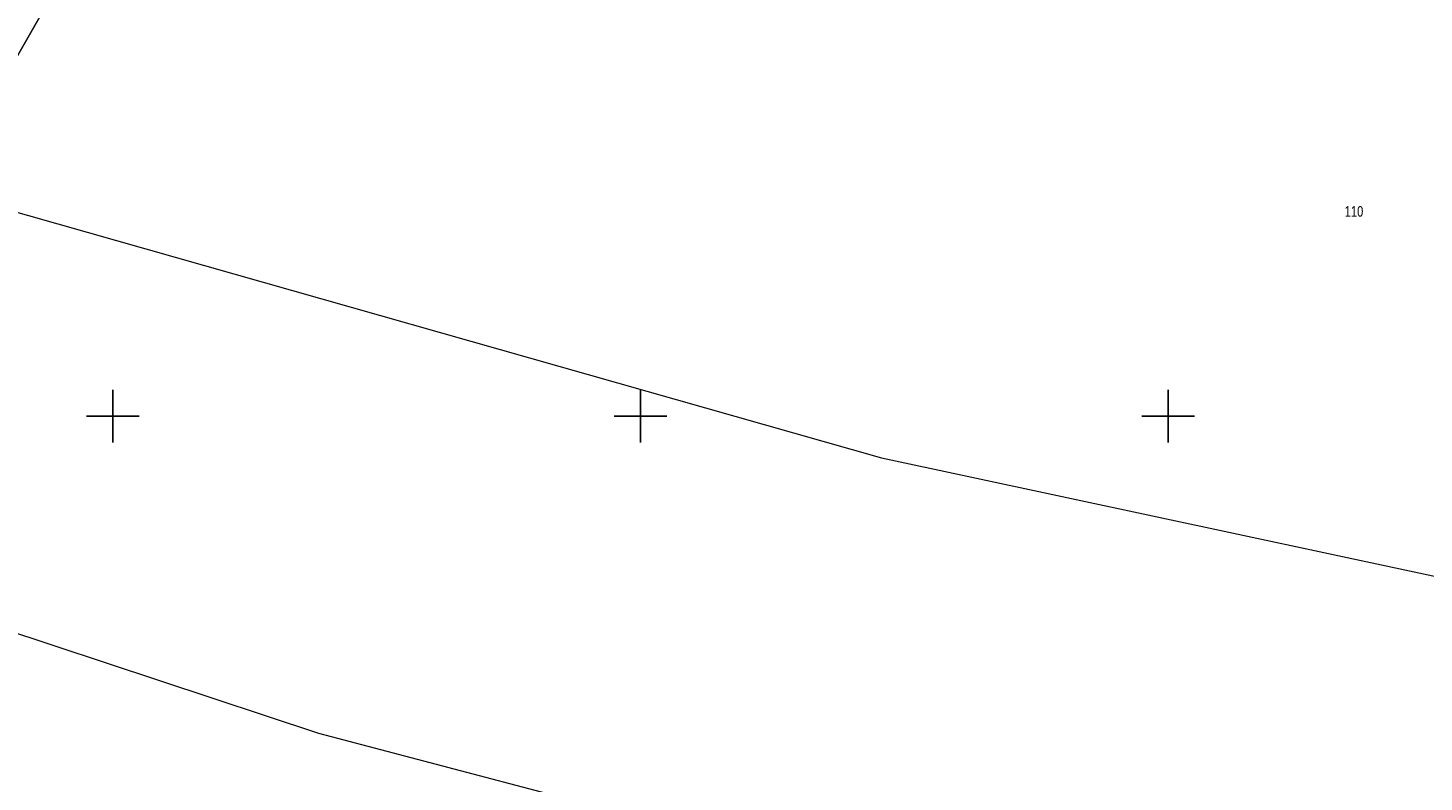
# Model space of a CAD drawing. Header units: metres. Extents: x 7423100 to 7431699, y 5527887 to 5533362.
# Tile 38 of 114: x 7427942 to 7428074, y 5529765 to 5529837. Entities that reach past the tile are written whole.
import ezdxf
from ezdxf.enums import TextEntityAlignment as Align

# ---------------------------------------------------------------- set-up
doc = ezdxf.new("R2010")
doc.units = ezdxf.units.M
doc.header["$MEASUREMENT"] = 0
doc.linetypes.add('219-500', pattern=[0])
doc.layers.get('0').update_dxf_attribs({"color": 2, "linetype": 'CONTINUOUS', "lineweight": 5})
for name, color, linetype in [('203-punkt graniczny', 7, 'CONTINUOUS'), ('211-numer działki ewidencyjnej', 7, 'CONTINUOUS'), ('217-kontur klasyfikacyjny', 7, 'CONTINUOUS'), ('219-działka ewidencyjna', 7, 'CONTINUOUS'), ('Wstawianie ramki sekcyjnej z opisem', 7, 'CONTINUOUS')]:
    doc.layers.add(name, color=color, linetype=linetype)
doc.styles.get("Standard").update_dxf_attribs({"font": 'Working1250.shx', "width": 0.75})

# ---------------------------------------------------------------- blocks, each defined once
blk = doc.blocks.new('203')
at = {"linetype": 'Continuous', "lineweight": 0}
h = blk.add_hatch(color=0, dxfattribs=at)
edge = h.paths.add_edge_path()
edge.add_arc((0, 0), 0.045, 0, 360)
blk = doc.blocks.new('RAMKA500K')
at = {"color": 0}
for p, q in [((0, 47.5), (0, 52.5)), ((50, 47.5), (50, 52.5)), ((350, 47.5), (350, 52.5)), ((400, 47.5), (400, 52.5)), ((0, 50), (2.5, 50)), ((47.5, 50), (52.5, 50)), ((347.5, 50), (352.5, 50)), ((397.5, 50), (400, 50))]:
    blk.add_line(p, q, dxfattribs=at)

msp = doc.modelspace()

# ---------------------------------------------------------------- linework, layer by layer
at = {"layer": '217-kontur klasyfikacyjny', "color": 92, "linetype": 'Continuous', "lineweight": 18, "flags": 128}
for points in [[(7427933.64, 5529821.39), (7427946.01, 5529843.07)], [(7427946.01, 5529843.07), (7427933.64, 5529821.39)], [(7427924.25, 5529784.91), (7427969.49, 5529769.92)], [(7427969.49, 5529769.92), (7428004.02, 5529760.82)]]:
    msp.add_lwpolyline(points, dxfattribs=at)
at = {"layer": '219-działka ewidencyjna', "color": 7, "linetype": '219-500', "lineweight": 18, "flags": 128}
for points in [[(7427946.01, 5529843.07), (7427933.64, 5529821.39)], [(7427933.64, 5529821.39), (7428022.85, 5529796.04)], [(7428022.85, 5529796.04), (7428099.01, 5529779.72)]]:
    msp.add_lwpolyline(points, dxfattribs=at)

# ---------------------------------------------------------------- block references
at = {"layer": '203-punkt graniczny', "color": 7, "linetype": 'Continuous', "lineweight": 18}
msp.add_blockref('203', (7428022.85, 5529796.04), dxfattribs=at)
at = {"layer": 'Wstawianie ramki sekcyjnej z opisem', "color": 7, "linetype": 'Continuous', "lineweight": 13}
for p in [(7427600, 5529750), (7428000, 5529750)]:
    msp.add_blockref('RAMKA500K', p, dxfattribs=at)

# ---------------------------------------------------------------- texts
at = {"layer": '211-numer działki ewidencyjnej', "color": 7, "linetype": 'Continuous', "lineweight": 18, "width": 0.79}
msp.add_text('110', height=1, dxfattribs=at).set_placement((7428066.73, 5529819.92), align=Align.TOP_LEFT)

doc.saveas('drawing.dxf')
